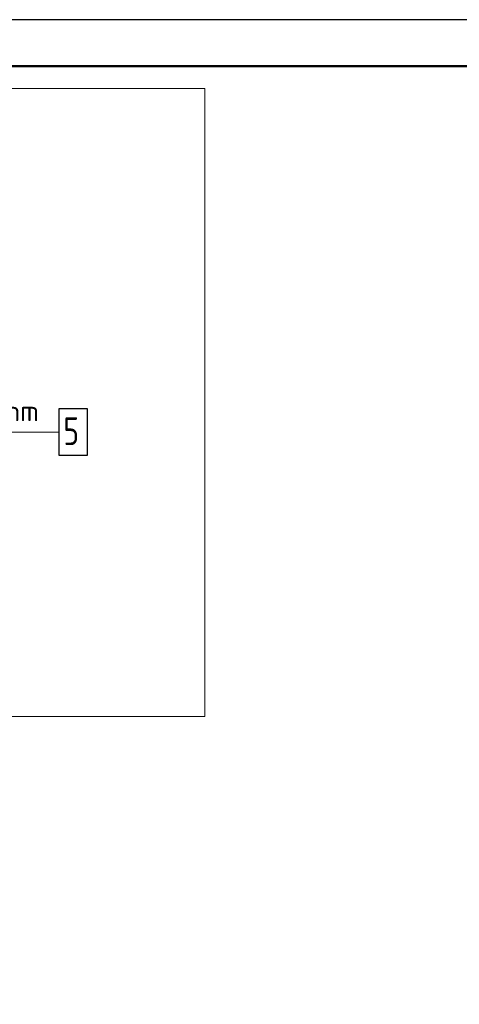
# Model space of a CAD drawing. Header units: millimetres. Extents: x 0 to 21005, y 0 to 14855.
# Tile 12 of 18: x 8484 to 10855, y 9545 to 14850. Entities that reach past the tile are written whole.
import ezdxf

# ---------------------------------------------------------------- set-up
doc = ezdxf.new("R2010")
doc.units = ezdxf.units.MM
for name, color, linetype, lineweight in [('Standard', 7, 'Continuous', 25), ('Обрамление П-обр. равн.', 7, 'Continuous', 25), ('Текст_ общее', 7, 'Continuous', 25)]:
    doc.layers.add(name, color=color, linetype=linetype, lineweight=lineweight)
doc.styles.add('ISOCPEUR', font='txt')

msp = doc.modelspace()

# ---------------------------------------------------------------- linework, layer by layer
at = {"layer": 'Standard', "color": 7, "linetype": 'Continuous', "lineweight": 25, "transparency": 33554687}
msp.add_lwpolyline([(0, 0), (21000, 0), (21000, 14850), (0, 14850), (0, 0)], close=True, dxfattribs=at)
at = {"layer": 'Standard', "color": 7, "linetype": 'Continuous', "lineweight": 50, "transparency": 33554687}
msp.add_lwpolyline([(1000, 14600), (20750, 14600), (20750, 250), (1000, 250), (1000, 14600)], close=True, dxfattribs=at)
at = {"layer": 'Standard', "color": 7, "linetype": 'Continuous', "lineweight": 13, "transparency": 33554687}
msp.add_lwpolyline([(9482.7, 14478.9), (2080.7, 14478.9), (2080.7, 11094.9), (9482.7, 11094.9), (9482.7, 14478.9)], dxfattribs=at)
at = {"layer": 'Обрамление П-обр. равн.', "color": 7, "linetype": 'Continuous', "lineweight": 25, "transparency": 33554687}
msp.add_lwpolyline([(8694.7, 12503), (8849.7, 12503), (8849.7, 12753), (8694.7, 12753), (8694.7, 12503)], dxfattribs=at)
at = {"layer": 'Текст_ общее', "color": 7, "linetype": 'Continuous', "lineweight": 13, "transparency": 33554687}
msp.add_line((7462.2, 12628), (8694.7, 12628), dxfattribs=at)

# ---------------------------------------------------------------- texts
at = {"layer": 'Обрамление П-обр. равн.', "color": 7, "linetype": 'Continuous', "lineweight": 13, "transparency": 33554687, "attachment_point": 7, "style": 'ISOCPEUR'}
for s, insert, char_height, width in [('\\W0.98;ø8 L=770mm ', (7773.5, 12686.7), 110, 944.264), ('\\W0.78;5', (8719.7, 12558), 150, 163.203)]:
    msp.add_mtext(s, dxfattribs=dict(at, insert=insert, char_height=char_height, width=width))

doc.saveas('drawing.dxf')
